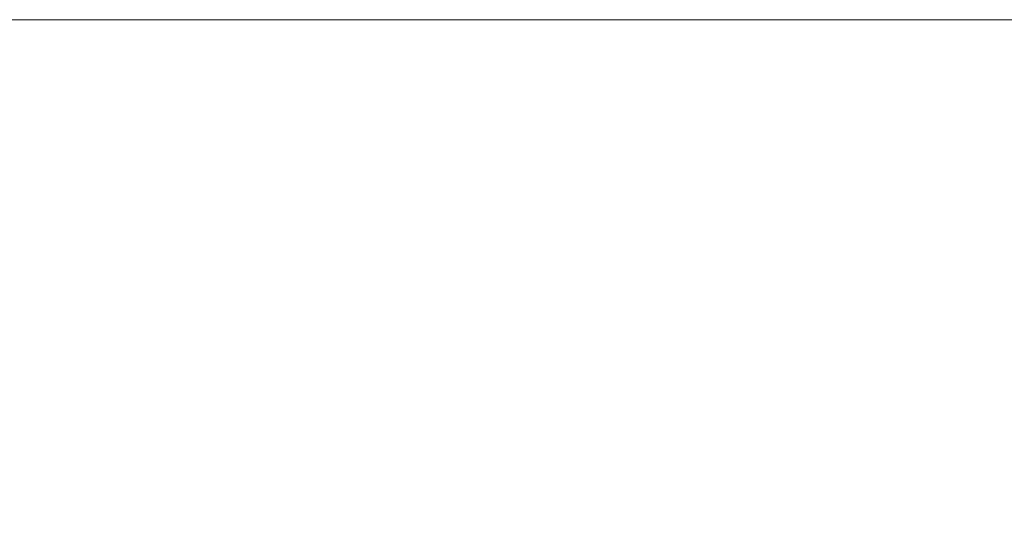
# Model space of a CAD drawing. Extents: x 12612 to 15065, y 19774 to 20110.
# Tile 7 of 11: x 12675 to 12755, y 20068 to 20110. Entities that reach past the tile are written whole.
import ezdxf
from ezdxf.enums import TextEntityAlignment as Align

# ---------------------------------------------------------------- set-up
doc = ezdxf.new("R2010")
doc.units = 0
doc.header["$MEASUREMENT"] = 0
doc.layers.add('B_ANNO', color=7, linetype='Continuous', lineweight=18)
doc.layers.add('B_ANNO_NOPLOT', color=47, linetype='Continuous', lineweight=18, plot=False)
doc.styles.add('Annotative', font='calibri.ttf', dxfattribs={"height": 0.0625})

# ---------------------------------------------------------------- blocks, each defined once
blk = doc.blocks.new('INS_G36WDET_BASE')
at = {"layer": 'B_ANNO_NOPLOT', "flags": 128}
blk.add_lwpolyline([(0, 0), (0, 336), (431.903, 336), (431.903, 318.473), (503.999, 318.473), (503.999, 53.999), (422.094, 53.999), (422.094, 0)], close=True, dxfattribs=at)
blk = doc.blocks.new('*U1484')
at = {"layer": 'B_ANNO_NOPLOT', "flags": 128}
blk.add_lwpolyline([(0, 0), (0, 336), (431.903, 336), (431.903, 318.473), (503.999, 318.473), (503.999, 53.999), (422.094, 53.999), (422.094, 0)], close=True, dxfattribs=at)
blk = doc.blocks.new('*U1199')
at = {"layer": 'B_ANNO_NOPLOT', "flags": 128}
blk.add_lwpolyline([(0, 0), (0, 335.9997), (431.9031, 335.9997), (431.9031, 318.4732), (503.9995, 318.4732), (503.9995, 53.9994), (422.0939, 53.9994), (422.0939, 0)], close=True, dxfattribs=at)
at = {"layer": 'B_ANNO', "style": 'Annotative'}
blk.add_attdef('SBAR3', text='', height=2, dxfattribs=at).set_placement((228.7912, 283.2969, 0.8422), align=Align.TOP_LEFT)
for tag, p in [('SBAR1', (283.3539, 273.5585)), ('SBAR2', (279.7105, 265.5033, 0.8422))]:
    blk.add_attdef(tag, p, '', height=2, dxfattribs=at)
for tag, p in [('DIA1', (245.8191, 238.4317)), ('DIA2', (260.6439, 238.4317))]:
    blk.add_attdef(tag, text='', height=2, dxfattribs=at).set_placement(p, align=Align.BOTTOM_CENTER)

msp = doc.modelspace()

# ---------------------------------------------------------------- linework, layer by layer
at = {"layer": 'B_ANNO_NOPLOT', "elevation": -0.842, "flags": 128}
msp.add_lwpolyline([(12612.467, 19774.225), (12612.467, 20110.224), (13044.37, 20110.224), (13044.37, 20092.698), (13116.466, 20092.698), (13116.466, 19828.224), (13034.561, 19828.224), (13034.561, 19774.225), (12612.467, 19774.225)], dxfattribs=at)

# ---------------------------------------------------------------- block references
for name in ['INS_G36WDET_BASE', '*U1484']:
    msp.add_blockref(name, (12612.467, 19774.225, -0.842))

# ---------------------------------------------------------------- next in the draw order: block references
msp.add_blockref('*U1199', (12612.467, 19774.225, -0.842))

doc.saveas('drawing.dxf')
